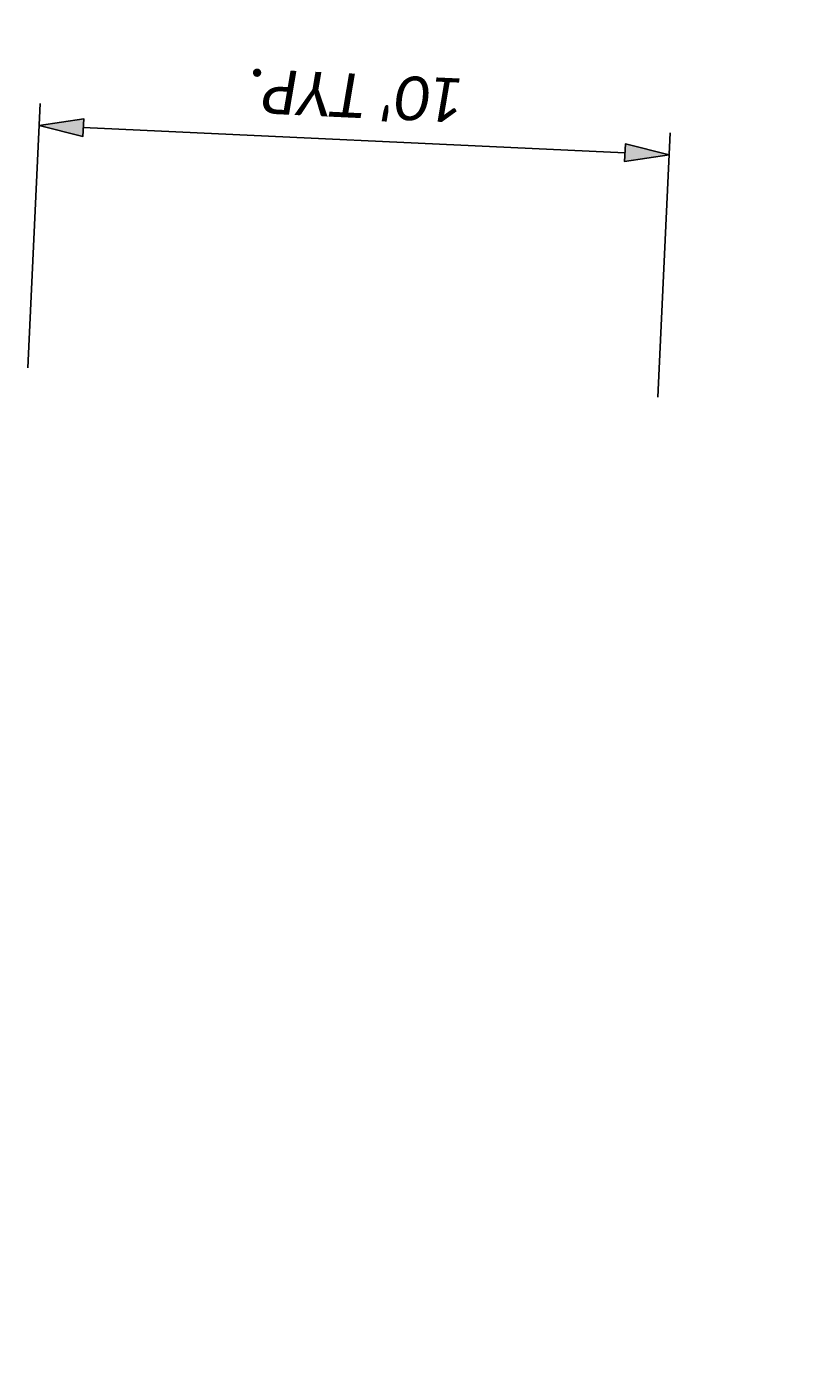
# Model space of a CAD drawing. Header units: feet. Extents: x 2292661 to 2294097, y 269114 to 271487.
# Tile 2 of 5: x 2292686 to 2292698, y 269583 to 269604. Entities that reach past the tile are written whole.
import ezdxf

# ---------------------------------------------------------------- set-up
doc = ezdxf.new("R2010")
doc.units = ezdxf.units.FT
doc.header["$MEASUREMENT"] = 0
doc.layers.add('SH_TextM', color=7, linetype='Continuous')
doc.styles.add('Slanted-Normal', font='calibrii.ttf', dxfattribs={"height": 0.14})
doc.dimstyles.new('Dec-1  Slanted', dxfattribs={"dimtxt": 0.14, "dimasz": 0.14, "dimexe": 0.07, "dimexo": 0.07, "dimgap": 0.07, "dimtad": 1, "dimdec": 1, "dimzin": 3, "dimdsep": 46, "dimtxsty": 'Slanted-Normal', "dimblk": 'Dim1', "dimcen": 0, "dimclrd": 95, "dimclre": 95, "dimclrt": 7, "dimaunit": 1, "dimadec": 3, "dimazin": 3, "dimtfac": 1, "dimtdec": 1, "dimtix": 1, "dimtofl": 0, "dimtmove": 1, "dimatfit": 3, "dimldrblk": 'Dim1', "dimfxl": 1, "dimtolj": 1, "dimtzin": 0, "dimlwd": -1, "dimlwe": -1, "dimarcsym": 0})

# ---------------------------------------------------------------- blocks, each defined once
blk = doc.blocks.new('Dim1')
h = blk.add_hatch(color=4)
h.dxf.hatch_style = 1
h.paths.add_polyline_path([(0, 0), (-1, -0.2), (-1, 0.2)])
at = {"color": 4}
blk.add_lwpolyline([(0, 0), (-1, -0.2), (-1, 0.2), (0, 0)], dxfattribs=at)
blk = doc.blocks.new('*D985')
at = {"layer": 'Defpoints', "color": 0, "transparency": 16777216}
for p in [(2292695.741, 269602.381), (2292685.556, 269598.651), (2292695.546, 269598.187)]:
    blk.add_point(p, dxfattribs=at)
at = {"layer": 'SH_TextM', "color": 95, "linetype": 'Continuous', "transparency": 16777216}
for p, q in [((2292685.573, 269599.001), (2292685.768, 269603.195)), ((2292686.451, 269602.813), (2292695.041, 269602.414)), ((2292695.562, 269598.536), (2292695.757, 269602.731))]:
    blk.add_line(p, q, dxfattribs=at)
at = {"layer": 'SH_TextM', "color": 95, "transparency": 16777216, "xscale": 0.7000000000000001, "yscale": 0.7000000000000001, "zscale": 0.7000000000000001}
for p, rotation in [((2292685.751, 269602.845), 177.3385378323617), ((2292695.741, 269602.381), 357.3385378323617)]:
    blk.add_blockref('Dim1', p, dxfattribs=dict(at, rotation=rotation))
at = {"layer": 'SH_TextM', "color": 7, "transparency": 16777216, "insert": (2292690.779, 269603.321), "char_height": 0.7, "attachment_point": 5, "rotation": 177.3385, "style": 'Slanted-Normal'}
blk.add_mtext("\\A1;10' TYP.", dxfattribs=at)

msp = doc.modelspace()

# ---------------------------------------------------------------- dimensions: what is measured, and where the dimension line sits
at = {"layer": 'SH_TextM'}
dim = msp.add_aligned_dim(p1=(2292685.556, 269598.651), p2=(2292695.546, 269598.187), distance=4.199, text='<> TYP.', dimstyle='Dec-1  Slanted', override={"dimdec": 0, "dimpost": "'"}, dxfattribs=at)
dim.commit()
dim.dimension.update_dxf_attribs({"geometry": '*D985', "text_midpoint": (2292690.779, 269603.321)})

doc.saveas('drawing.dxf')
